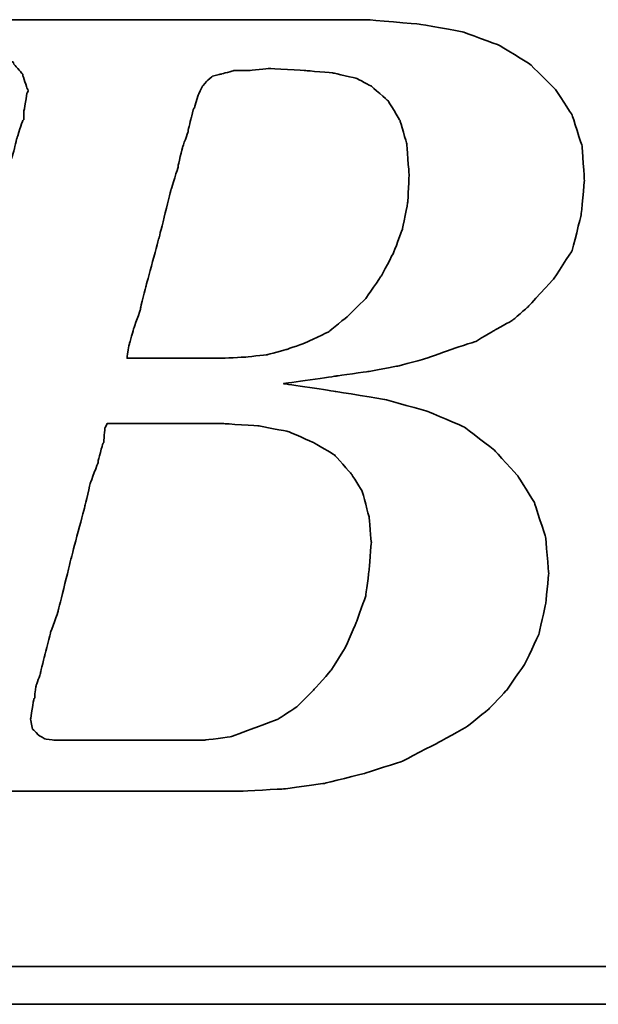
# Model space of a CAD drawing. Header units: millimetres. Extents: x 688 to 938, y 73 to 152.
# Tile 34 of 54: x 866.58 to 867.71, y 95.59 to 97.5. Entities that reach past the tile are written whole.
import ezdxf

# ---------------------------------------------------------------- set-up
doc = ezdxf.new("R2010")
doc.units = ezdxf.units.MM
doc.header["$LTSCALE"] = 0.1
doc.layers.add('DIM', color=4, linetype='CONTINUOUS')
doc.layers.add('layer 1', color=7, linetype='CONTINUOUS')

# ---------------------------------------------------------------- blocks, each defined once
blk = doc.blocks.new('TBI MOTION logo(完整正式版)')
at = {"layer": 'layer 1', "color": 22, "lineweight": 35}
for points, knots in [([(-64.65375, -6.86375), (-64.65375, -6.86375), (-64.84375, -7.29625), (-64.84375, -7.29625), (-64.84375, -7.29625), (-64.84375, -7.29625), (-64.86875, -7.34375), (-64.86875, -7.34375), (-64.86875, -7.34375), (-64.86875, -7.34375), (-64.86875, -7.36875), (-64.86875, -7.36875), (-64.86875, -7.36875), (-64.86875, -7.36875), (-65.15375, -7.65375), (-65.15375, -7.65375), (-65.15375, -7.65375), (-65.15375, -7.65375), (-65.17875, -7.65375), (-65.17875, -7.65375), (-65.17875, -7.65375), (-65.17875, -7.65375), (-65.20375, -7.67875), (-65.20375, -7.67875), (-65.20375, -7.67875), (-65.20375, -7.67875), (-65.58875, -7.87125), (-65.58875, -7.87125), (-65.58875, -7.87125), (-65.58875, -7.87125), (-65.63375, -7.87125), (-65.63375, -7.87125), (-65.63375, -7.87125), (-65.63375, -7.87125), (-65.65875, -7.89375), (-65.65875, -7.89375), (-65.65875, -7.89375), (-65.65875, -7.89375), (-66.09375, -7.94375), (-66.09375, -7.94375), (-66.09375, -7.94375), (-66.09375, -7.94375), (-66.11375, -7.94375), (-66.11375, -7.94375), (-66.11375, -7.94375), (-66.11375, -7.94375), (-66.16375, -7.94375), (-66.16375, -7.94375), (-66.16375, -7.94375), (-66.16375, -7.94375), (-66.30875, -7.94375), (-66.30875, -7.94375), (-66.30875, -7.94375), (-66.30875, -7.94375), (-66.69375, -7.94375), (-66.69375, -7.94375), (-66.69375, -7.94375), (-66.69375, -7.94375), (-67.07375, -7.94375), (-67.07375, -7.94375), (-67.07375, -7.94375), (-67.07375, -7.94375), (-67.12375, -7.94375), (-67.12375, -7.94375), (-67.12375, -7.94375), (-67.12375, -7.94375), (-67.12375, -7.96625), (-67.12375, -7.96625), (-67.12375, -7.96625), (-67.12375, -7.96625), (-67.14875, -7.99125), (-67.14875, -7.99125), (-67.14875, -7.99125), (-67.14875, -7.99125), (-67.24375, -8.34875), (-67.24375, -8.34875), (-67.24375, -8.34875), (-67.24375, -8.34875), (-67.31375, -8.68625), (-67.31375, -8.68625), (-67.31375, -8.68625), (-67.31375, -8.68625), (-67.26875, -8.68625), (-67.26875, -8.68625), (-67.26875, -8.68625), (-67.26875, -8.68625), (-67.07375, -8.68625), (-67.07375, -8.68625), (-67.07375, -8.68625), (-67.07375, -8.68625), (-66.54875, -8.68625), (-66.54875, -8.68625), (-66.54875, -8.68625), (-66.54875, -8.68625), (-65.82625, -8.68625), (-65.82625, -8.68625), (-65.82625, -8.68625), (-65.82625, -8.68625), (-65.01375, -8.68625), (-65.01375, -8.68625), (-65.01375, -8.68625), (-65.01375, -8.68625), (-64.05375, -8.68625), (-64.05375, -8.68625), (-64.05375, -8.68625), (-64.05375, -8.68625), (-62.08375, -8.68625), (-62.08375, -8.68625), (-62.08375, -8.68625), (-62.08375, -8.68625), (-60.06875, -8.68625), (-60.06875, -8.68625), (-60.06875, -8.68625), (-60.06875, -8.68625), (-59.10875, -8.68625), (-59.10875, -8.68625), (-59.10875, -8.68625), (-59.10875, -8.68625), (-58.29375, -8.68625), (-58.29375, -8.68625), (-58.29375, -8.68625), (-58.29375, -8.68625), (-57.57375, -8.68625), (-57.57375, -8.68625), (-57.57375, -8.68625), (-57.57375, -8.68625), (-57.04875, -8.68625), (-57.04875, -8.68625), (-57.04875, -8.68625), (-57.04875, -8.68625), (-56.85375, -8.68625), (-56.85375, -8.68625), (-56.85375, -8.68625), (-56.85375, -8.68625), (-56.70875, -8.68625), (-56.70875, -8.68625), (-56.70875, -8.68625), (-56.70875, -8.68625), (-56.61375, -8.68625), (-56.61375, -8.68625), (-56.61375, -8.68625), (-56.61375, -8.68625), (-56.56875, -8.68625), (-56.56875, -8.68625), (-56.56875, -8.68625), (-56.56875, -8.68625), (-55.65375, -8.63875), (-55.65375, -8.63875), (-55.65375, -8.63875), (-55.65375, -8.63875), (-54.76875, -8.51875), (-54.76875, -8.51875), (-54.76875, -8.51875), (-54.76875, -8.51875), (-53.90375, -8.30375), (-53.90375, -8.30375), (-53.90375, -8.30375), (-53.90375, -8.30375), (-53.08875, -8.03875), (-53.08875, -8.03875), (-53.08875, -8.03875), (-53.08875, -8.03875), (-52.34375, -7.65375), (-52.34375, -7.65375), (-52.34375, -7.65375), (-52.34375, -7.65375), (-51.69875, -7.29625), (-51.69875, -7.29625), (-51.69875, -7.29625), (-51.69875, -7.29625), (-51.21875, -6.91125), (-51.21875, -6.91125), (-51.21875, -6.91125), (-51.21875, -6.91125), (-50.83375, -6.50375), (-50.83375, -6.50375), (-50.83375, -6.50375), (-50.83375, -6.50375), (-50.44875, -5.94875), (-50.44875, -5.94875), (-50.44875, -5.94875), (-50.44875, -5.94875), (-50.13875, -5.30375), (-50.13875, -5.30375), (-50.13875, -5.30375), (-50.13875, -5.30375), (-49.99375, -4.65375), (-49.99375, -4.65375), (-49.99375, -4.65375), (-49.99375, -4.65375), (-49.92375, -3.98375), (-49.92375, -3.98375), (-49.92375, -3.98375), (-49.92375, -3.98375), (-49.99375, -3.19374), (-49.99375, -3.19374), (-49.99375, -3.19374), (-49.99375, -3.19374), (-50.23374, -2.44874), (-50.23374, -2.44874), (-50.23374, -2.44874), (-50.23374, -2.44874), (-50.59375, -1.87374), (-50.59375, -1.87374), (-50.59375, -1.87374), (-50.59375, -1.87374), (-51.09875, -1.31874), (-51.09875, -1.31874), (-51.09875, -1.31874), (-51.09875, -1.31874), (-51.74375, -0.81875), (-51.74375, -0.81875), (-51.74375, -0.81875), (-51.74375, -0.81875), (-52.53875, -0.48125), (-52.53875, -0.48125), (-52.53875, -0.48125), (-52.53875, -0.48125), (-53.47375, -0.21875), (-53.47375, -0.21875), (-53.47375, -0.21875), (-53.47375, -0.21875), (-54.52875, -0.04874), (-54.52875, -0.04874), (-54.52875, -0.04874), (-54.52875, -0.04874), (-55.65375, 0.12125), (-55.65375, 0.12125), (-55.65375, 0.12125), (-55.65375, 0.12125), (-54.50375, 0.28624), (-54.50375, 0.28624), (-54.50375, 0.28624), (-54.50375, 0.28624), (-53.83375, 0.38124), (-53.83375, 0.38124), (-53.83375, 0.38124), (-53.83375, 0.38124), (-53.18375, 0.50125), (-53.18375, 0.50125), (-53.18375, 0.50125), (-53.18375, 0.50125), (-52.55875, 0.66874), (-52.55875, 0.66874), (-52.55875, 0.66874), (-52.55875, 0.66874), (-52.03375, 0.86124), (-52.03375, 0.86124), (-52.03375, 0.86124), (-52.03375, 0.86124), (-51.50374, 1.03124), (-51.50374, 1.03124), (-51.50374, 1.03124), (-51.50374, 1.03124), (-51.09875, 1.27125), (-51.09875, 1.27125), (-51.09875, 1.27125), (-51.09875, 1.27125), (-50.71375, 1.48624), (-50.71375, 1.48624), (-50.71375, 1.48624), (-50.71375, 1.48624), (-50.37625, 1.77625), (-50.37625, 1.77625), (-50.37625, 1.77625), (-50.37625, 1.77625), (-49.82375, 2.37625), (-49.82375, 2.37625), (-49.82375, 2.37625), (-49.82375, 2.37625), (-49.41875, 2.99625), (-49.41875, 2.99625), (-49.41875, 2.99625), (-49.41875, 2.99625), (-49.22375, 3.76625), (-49.22375, 3.76625), (-49.22375, 3.76625), (-49.22375, 3.76625), (-49.15375, 4.50874), (-49.15375, 4.50874), (-49.15375, 4.50874), (-49.15375, 4.50874), (-49.20375, 5.25125), (-49.20375, 5.25125), (-49.20375, 5.25125), (-49.20375, 5.25125), (-49.41875, 5.92625), (-49.41875, 5.92625), (-49.41875, 5.92625), (-49.41875, 5.92625), (-49.77875, 6.47625), (-49.77875, 6.47625), (-49.77875, 6.47625), (-49.77875, 6.47625), (-50.33125, 7.02624), (-50.33125, 7.02624), (-50.33125, 7.02624), (-50.33125, 7.02624), (-51.00125, 7.43625), (-51.00125, 7.43625), (-51.00125, 7.43625), (-51.00125, 7.43625), (-51.79375, 7.72625), (-51.79375, 7.72625), (-51.79375, 7.72625), (-51.79375, 7.72625), (-52.72875, 7.89124), (-52.72875, 7.89124), (-52.72875, 7.89124), (-52.72875, 7.89124), (-53.83375, 7.98625), (-53.83375, 7.98625), (-53.83375, 7.98625), (-53.83375, 7.98625), (-53.92875, 7.98625), (-53.92875, 7.98625), (-53.92875, 7.98625), (-53.92875, 7.98625), (-54.26375, 7.98625), (-54.26375, 7.98625), (-54.26375, 7.98625), (-54.26375, 7.98625), (-54.74375, 7.98625), (-54.74375, 7.98625), (-54.74375, 7.98625), (-54.74375, 7.98625), (-55.36875, 7.98625), (-55.36875, 7.98625), (-55.36875, 7.98625), (-55.36875, 7.98625), (-56.13375, 7.98625), (-56.13375, 7.98625), (-56.13375, 7.98625), (-56.13375, 7.98625), (-56.94875, 7.98625), (-56.94875, 7.98625), (-56.94875, 7.98625), (-56.94875, 7.98625), (-58.77625, 7.98625), (-58.77625, 7.98625), (-58.77625, 7.98625), (-58.77625, 7.98625), (-60.59875, 7.98625), (-60.59875, 7.98625), (-60.59875, 7.98625), (-60.59875, 7.98625), (-61.41375, 7.98625), (-61.41375, 7.98625), (-61.41375, 7.98625), (-61.41375, 7.98625), (-62.17875, 7.98625), (-62.17875, 7.98625), (-62.17875, 7.98625), (-62.17875, 7.98625), (-62.80375, 7.98625), (-62.80375, 7.98625), (-62.80375, 7.98625), (-62.80375, 7.98625), (-63.30625, 7.98625), (-63.30625, 7.98625), (-63.30625, 7.98625), (-63.30625, 7.98625), (-63.57375, 7.98625), (-63.57375, 7.98625), (-63.57375, 7.98625), (-63.57375, 7.98625), (-63.57375, 7.96375), (-63.57375, 7.96375), (-63.57375, 7.96375), (-63.57375, 7.96375), (-63.59875, 7.94125), (-63.59875, 7.94125), (-63.59875, 7.94125), (-63.59875, 7.94125), (-63.69375, 7.55625), (-63.69375, 7.55625), (-63.69375, 7.55625), (-63.69375, 7.55625), (-63.76375, 7.24624), (-63.76375, 7.24624), (-63.76375, 7.24624), (-63.76375, 7.24624), (-63.23875, 7.24624), (-63.23875, 7.24624), (-63.23875, 7.24624), (-63.23875, 7.24624), (-62.75875, 7.24624), (-62.75875, 7.24624), (-62.75875, 7.24624), (-62.75875, 7.24624), (-62.61125, 7.24624), (-62.61125, 7.24624), (-62.61125, 7.24624), (-62.61125, 7.24624), (-62.56625, 7.24624), (-62.56625, 7.24624), (-62.56625, 7.24624), (-62.56625, 7.24624), (-62.22875, 7.24624), (-62.22875, 7.24624), (-62.22875, 7.24624), (-62.22875, 7.24624), (-62.20375, 7.24624), (-62.20375, 7.24624), (-62.20375, 7.24624), (-62.20375, 7.24624), (-62.17875, 7.21875), (-62.17875, 7.21875), (-62.17875, 7.21875), (-62.17875, 7.21875), (-61.96375, 7.17125), (-61.96375, 7.17125), (-61.96375, 7.17125), (-61.96375, 7.17125), (-61.72375, 7.12624), (-61.72375, 7.12624), (-61.72375, 7.12624), (-61.72375, 7.12624), (-61.70375, 7.12624), (-61.70375, 7.12624), (-61.70375, 7.12624), (-61.70375, 7.12624), (-61.55875, 7.07624), (-61.55875, 7.07624), (-61.55875, 7.07624), (-61.55875, 7.07624), (-61.50875, 7.07624), (-61.50875, 7.07624), (-61.50875, 7.07624), (-61.50875, 7.07624), (-61.48375, 7.02624), (-61.48375, 7.02624), (-61.48375, 7.02624), (-61.48375, 7.02624), (-61.31875, 6.83375), (-61.31875, 6.83375), (-61.31875, 6.83375), (-61.31875, 6.83375), (-61.29375, 6.81125), (-61.29375, 6.81125), (-61.29375, 6.81125), (-61.29375, 6.81125), (-61.29375, 6.78625), (-61.29375, 6.78625), (-61.29375, 6.78625), (-61.29375, 6.78625), (-61.19875, 6.50124), (-61.19875, 6.50124), (-61.19875, 6.50124), (-61.19875, 6.50124), (-61.17375, 6.45124), (-61.17375, 6.45124), (-61.17375, 6.45124), (-61.17375, 6.45124), (-61.19875, 6.40625), (-61.19875, 6.40625), (-61.19875, 6.40625), (-61.19875, 6.40625), (-61.26875, 5.99624), (-61.26875, 5.99624), (-61.26875, 5.99624), (-61.26875, 5.99624), (-61.26875, 5.85125), (-61.26875, 5.85125), (-61.26875, 5.85125), (-61.26875, 5.85125), (-61.26875, 5.82625), (-61.26875, 5.82625), (-61.26875, 5.82625), (-61.26875, 5.82625), (-61.29375, 5.80625), (-61.29375, 5.80625), (-61.29375, 5.80625), (-61.29375, 5.80625), (-61.34125, 5.66125), (-61.34125, 5.66125), (-61.34125, 5.66125), (-61.34125, 5.66125), (-61.41375, 5.44625), (-61.41375, 5.44625), (-61.41375, 5.44625), (-61.41375, 5.44625), (-61.48375, 5.15625), (-61.48375, 5.15625), (-61.48375, 5.15625), (-61.48375, 5.15625), (-61.58375, 4.82124), (-61.58375, 4.82124), (-61.58375, 4.82124), (-61.58375, 4.82124), (-61.79875, 4.00375), (-61.79875, 4.00375), (-61.79875, 4.00375), (-61.79875, 4.00375), (-62.05875, 2.99625), (-62.05875, 2.99625), (-62.05875, 2.99625), (-62.05875, 2.99625), (-62.34875, 1.91625), (-62.34875, 1.91625), (-62.34875, 1.91625), (-62.34875, 1.91625), (-62.97375, -0.41124), (-62.97375, -0.41124), (-62.97375, -0.41124), (-62.97375, -0.41124), (-63.59875, -2.75875), (-63.59875, -2.75875), (-63.59875, -2.75875), (-63.59875, -2.75875), (-63.88375, -3.86374), (-63.88375, -3.86374), (-63.88375, -3.86374), (-63.88375, -3.86374), (-64.14875, -4.82374), (-64.14875, -4.82374), (-64.14875, -4.82374), (-64.14875, -4.82374), (-64.36375, -5.64125), (-64.36375, -5.64125), (-64.36375, -5.64125), (-64.36375, -5.64125), (-64.43625, -5.97625), (-64.43625, -5.97625), (-64.43625, -5.97625), (-64.43625, -5.97625), (-64.50875, -6.28625), (-64.50875, -6.28625), (-64.50875, -6.28625), (-64.50875, -6.28625), (-64.50875, -6.30875), (-64.50875, -6.30875), (-64.50875, -6.30875), (-64.50875, -6.30875), (-64.57875, -6.50375), (-64.57875, -6.50375), (-64.57875, -6.50375), (-64.57875, -6.50375), (-64.62875, -6.69625), (-64.62875, -6.69625), (-64.62875, -6.69625), (-64.62875, -6.69625), (-64.62875, -6.76875), (-64.62875, -6.76875), (-64.62875, -6.76875), (-64.62875, -6.76875), (-64.62875, -6.81375), (-64.62875, -6.81375), (-64.62875, -6.81375), (-64.62875, -6.81375), (-64.62875, -6.83875), (-64.62875, -6.83875), (-64.62875, -6.83875), (-64.62875, -6.83875), (-64.65375, -6.86375), (-64.65375, -6.86375)], [0, 0, 0, 0, 0.00719424, 0.00719424, 0.00719424, 0.00719425, 0.01438849, 0.01438849, 0.01438849, 0.0143885, 0.02158273, 0.02158273, 0.02158273, 0.02158274, 0.02877698, 0.02877698, 0.02877698, 0.02877699, 0.03597122, 0.03597122, 0.03597122, 0.03597123, 0.04316547, 0.04316547, 0.04316547, 0.04316548, 0.05035971, 0.05035971, 0.05035971, 0.05035972, 0.05755396, 0.05755396, 0.05755396, 0.05755397, 0.0647482, 0.0647482, 0.0647482, 0.06474821, 0.07194245, 0.07194245, 0.07194245, 0.07194246, 0.07913669, 0.07913669, 0.07913669, 0.0791367, 0.08633094, 0.08633094, 0.08633094, 0.08633095, 0.09352518, 0.09352518, 0.09352518, 0.09352519, 0.10071942, 0.10071942, 0.10071942, 0.10071943, 0.10791367, 0.10791367, 0.10791367, 0.10791368, 0.11510791, 0.11510791, 0.11510791, 0.11510792, 0.12230216, 0.12230216, 0.12230216, 0.12230217, 0.1294964, 0.1294964, 0.1294964, 0.12949641, 0.13669065, 0.13669065, 0.13669065, 0.13669066, 0.14388489, 0.14388489, 0.14388489, 0.1438849, 0.15107914, 0.15107914, 0.15107914, 0.15107915, 0.15827338, 0.15827338, 0.15827338, 0.15827339, 0.16546763, 0.16546763, 0.16546763, 0.16546764, 0.17266187, 0.17266187, 0.17266187, 0.17266188, 0.17985612, 0.17985612, 0.17985612, 0.17985613, 0.18705036, 0.18705036, 0.18705036, 0.18705037, 0.1942446, 0.1942446, 0.1942446, 0.19424461, 0.20143885, 0.20143885, 0.20143885, 0.20143886, 0.20863309, 0.20863309, 0.20863309, 0.2086331, 0.21582734, 0.21582734, 0.21582734, 0.21582735, 0.22302158, 0.22302158, 0.22302158, 0.22302159, 0.23021583, 0.23021583, 0.23021583, 0.23021584, 0.23741007, 0.23741007, 0.23741007, 0.23741008, 0.24460432, 0.24460432, 0.24460432, 0.24460433, 0.25179856, 0.25179856, 0.25179856, 0.25179857, 0.25899281, 0.25899281, 0.25899281, 0.25899282, 0.26618705, 0.26618705, 0.26618705, 0.26618706, 0.27338129, 0.27338129, 0.27338129, 0.2733813, 0.28057554, 0.28057554, 0.28057554, 0.28057555, 0.28776978, 0.28776978, 0.28776978, 0.28776979, 0.29496403, 0.29496403, 0.29496403, 0.29496404, 0.30215827, 0.30215827, 0.30215827, 0.30215828, 0.30935252, 0.30935252, 0.30935252, 0.30935253, 0.31654676, 0.31654676, 0.31654676, 0.31654677, 0.32374101, 0.32374101, 0.32374101, 0.32374102, 0.33093525, 0.33093525, 0.33093525, 0.33093526, 0.3381295, 0.3381295, 0.3381295, 0.33812951, 0.34532374, 0.34532374, 0.34532374, 0.34532375, 0.35251799, 0.35251799, 0.35251799, 0.352518, 0.35971223, 0.35971223, 0.35971223, 0.35971224, 0.36690647, 0.36690647, 0.36690647, 0.36690648, 0.37410072, 0.37410072, 0.37410072, 0.37410073, 0.38129496, 0.38129496, 0.38129496, 0.38129497, 0.38848921, 0.38848921, 0.38848921, 0.38848922, 0.39568345, 0.39568345, 0.39568345, 0.39568346, 0.4028777, 0.4028777, 0.4028777, 0.40287771, 0.41007194, 0.41007194, 0.41007194, 0.41007195, 0.41726619, 0.41726619, 0.41726619, 0.4172662, 0.42446043, 0.42446043, 0.42446043, 0.42446044, 0.43165468, 0.43165468, 0.43165468, 0.43165469, 0.43884892, 0.43884892, 0.43884892, 0.43884893, 0.44604317, 0.44604317, 0.44604317, 0.44604318, 0.45323741, 0.45323741, 0.45323741, 0.45323742, 0.46043165, 0.46043165, 0.46043165, 0.46043166, 0.4676259, 0.4676259, 0.4676259, 0.46762591, 0.47482014, 0.47482014, 0.47482014, 0.47482015, 0.48201439, 0.48201439, 0.48201439, 0.4820144, 0.48920863, 0.48920863, 0.48920863, 0.48920864, 0.49640288, 0.49640288, 0.49640288, 0.49640289, 0.50359712, 0.50359712, 0.50359712, 0.50359713, 0.51079137, 0.51079137, 0.51079137, 0.51079138, 0.51798561, 0.51798561, 0.51798561, 0.51798562, 0.52517986, 0.52517986, 0.52517986, 0.52517987, 0.5323741, 0.5323741, 0.5323741, 0.53237411, 0.53956835, 0.53956835, 0.53956835, 0.53956836, 0.54676259, 0.54676259, 0.54676259, 0.5467626, 0.55395683, 0.55395683, 0.55395683, 0.55395684, 0.56115108, 0.56115108, 0.56115108, 0.56115109, 0.56834532, 0.56834532, 0.56834532, 0.56834533, 0.57553957, 0.57553957, 0.57553957, 0.57553958, 0.58273381, 0.58273381, 0.58273381, 0.58273382, 0.58992806, 0.58992806, 0.58992806, 0.58992807, 0.5971223, 0.5971223, 0.5971223, 0.59712231, 0.60431655, 0.60431655, 0.60431655, 0.60431656, 0.61151079, 0.61151079, 0.61151079, 0.6115108, 0.61870504, 0.61870504, 0.61870504, 0.61870505, 0.62589928, 0.62589928, 0.62589928, 0.62589929, 0.63309353, 0.63309353, 0.63309353, 0.63309354, 0.64028777, 0.64028777, 0.64028777, 0.64028778, 0.64748201, 0.64748201, 0.64748201, 0.64748202, 0.65467626, 0.65467626, 0.65467626, 0.65467627, 0.6618705, 0.6618705, 0.6618705, 0.66187051, 0.66906475, 0.66906475, 0.66906475, 0.66906476, 0.67625899, 0.67625899, 0.67625899, 0.676259, 0.68345324, 0.68345324, 0.68345324, 0.68345325, 0.69064748, 0.69064748, 0.69064748, 0.69064749, 0.69784173, 0.69784173, 0.69784173, 0.69784174, 0.70503597, 0.70503597, 0.70503597, 0.70503598, 0.71223022, 0.71223022, 0.71223022, 0.71223023, 0.71942446, 0.71942446, 0.71942446, 0.71942447, 0.72661871, 0.72661871, 0.72661871, 0.72661872, 0.73381295, 0.73381295, 0.73381295, 0.73381296, 0.74100719, 0.74100719, 0.74100719, 0.7410072, 0.74820144, 0.74820144, 0.74820144, 0.74820145, 0.75539568, 0.75539568, 0.75539568, 0.75539569, 0.76258993, 0.76258993, 0.76258993, 0.76258994, 0.76978417, 0.76978417, 0.76978417, 0.76978418, 0.77697842, 0.77697842, 0.77697842, 0.77697843, 0.78417266, 0.78417266, 0.78417266, 0.78417267, 0.79136691, 0.79136691, 0.79136691, 0.79136692, 0.79856115, 0.79856115, 0.79856115, 0.79856116, 0.8057554, 0.8057554, 0.8057554, 0.80575541, 0.81294964, 0.81294964, 0.81294964, 0.81294965, 0.82014388, 0.82014388, 0.82014388, 0.82014389, 0.82733813, 0.82733813, 0.82733813, 0.82733814, 0.83453237, 0.83453237, 0.83453237, 0.83453238, 0.84172662, 0.84172662, 0.84172662, 0.84172663, 0.84892086, 0.84892086, 0.84892086, 0.84892087, 0.85611511, 0.85611511, 0.85611511, 0.85611512, 0.86330935, 0.86330935, 0.86330935, 0.86330936, 0.8705036, 0.8705036, 0.8705036, 0.87050361, 0.87769784, 0.87769784, 0.87769784, 0.87769785, 0.88489209, 0.88489209, 0.88489209, 0.8848921, 0.89208633, 0.89208633, 0.89208633, 0.89208634, 0.89928058, 0.89928058, 0.89928058, 0.89928059, 0.90647482, 0.90647482, 0.90647482, 0.90647483, 0.91366906, 0.91366906, 0.91366906, 0.91366907, 0.92086331, 0.92086331, 0.92086331, 0.92086332, 0.92805755, 0.92805755, 0.92805755, 0.92805756, 0.9352518, 0.9352518, 0.9352518, 0.93525181, 0.94244604, 0.94244604, 0.94244604, 0.94244605, 0.94964029, 0.94964029, 0.94964029, 0.9496403, 0.95683453, 0.95683453, 0.95683453, 0.95683454, 0.96402878, 0.96402878, 0.96402878, 0.96402879, 0.97122302, 0.97122302, 0.97122302, 0.97122303, 0.97841727, 0.97841727, 0.97841727, 0.97841728, 0.98561151, 0.98561151, 0.98561151, 0.98561152, 0.99280576, 0.99280576, 0.99280576, 0.99280577, 1, 1, 1, 1]), ([(-57.50375, 6.35625), (-57.50375, 6.35625), (-57.57375, 6.11625), (-57.57375, 6.11625), (-57.57375, 6.11625), (-57.57375, 6.11625), (-57.57375, 6.09125), (-57.57375, 6.09125), (-57.57375, 6.09125), (-57.57375, 6.09125), (-57.59875, 6.06625), (-57.59875, 6.06625), (-57.59875, 6.06625), (-57.59875, 6.06625), (-57.64875, 5.87625), (-57.64875, 5.87625), (-57.64875, 5.87625), (-57.64875, 5.87625), (-57.71875, 5.58875), (-57.71875, 5.58875), (-57.71875, 5.58875), (-57.71875, 5.58875), (-57.71875, 5.56625), (-57.71875, 5.56625), (-57.71875, 5.56625), (-57.71875, 5.56625), (-57.83875, 5.23125), (-57.83875, 5.23125), (-57.83875, 5.23125), (-57.83875, 5.23125), (-57.93625, 4.82124), (-57.93625, 4.82124), (-57.93625, 4.82124), (-57.93625, 4.82124), (-57.93625, 4.79624), (-57.93625, 4.79624), (-57.93625, 4.79624), (-57.93625, 4.79624), (-58.07875, 4.34125), (-58.07875, 4.34125), (-58.07875, 4.34125), (-58.07875, 4.34125), (-58.34375, 3.28625), (-58.34375, 3.28625), (-58.34375, 3.28625), (-58.34375, 3.28625), (-58.62875, 2.23124), (-58.62875, 2.23124), (-58.62875, 2.23124), (-58.62875, 2.23124), (-58.74875, 1.75125), (-58.74875, 1.75125), (-58.74875, 1.75125), (-58.74875, 1.75125), (-58.74875, 1.72625), (-58.74875, 1.72625), (-58.74875, 1.72625), (-58.74875, 1.72625), (-58.89375, 1.31625), (-58.89375, 1.31625), (-58.89375, 1.31625), (-58.89375, 1.31625), (-58.98875, 0.98124), (-58.98875, 0.98124), (-58.98875, 0.98124), (-58.98875, 0.98124), (-59.03875, 0.71625), (-59.03875, 0.71625), (-59.03875, 0.71625), (-59.03875, 0.71625), (-59.03875, 0.66874), (-59.03875, 0.66874), (-59.03875, 0.66874), (-59.03875, 0.66874), (-58.91875, 0.66874), (-58.91875, 0.66874), (-58.91875, 0.66874), (-58.91875, 0.66874), (-58.53375, 0.66874), (-58.53375, 0.66874), (-58.53375, 0.66874), (-58.53375, 0.66874), (-58.10375, 0.66874), (-58.10375, 0.66874), (-58.10375, 0.66874), (-58.10375, 0.66874), (-57.66875, 0.66874), (-57.66875, 0.66874), (-57.66875, 0.66874), (-57.66875, 0.66874), (-57.33375, 0.66874), (-57.33375, 0.66874), (-57.33375, 0.66874), (-57.33375, 0.66874), (-57.09375, 0.66874), (-57.09375, 0.66874), (-57.09375, 0.66874), (-57.09375, 0.66874), (-56.99875, 0.66874), (-56.99875, 0.66874), (-56.99875, 0.66874), (-56.99875, 0.66874), (-56.49375, 0.69374), (-56.49375, 0.69374), (-56.49375, 0.69374), (-56.49375, 0.69374), (-56.01375, 0.74374), (-56.01375, 0.74374), (-56.01375, 0.74374), (-56.01375, 0.74374), (-55.58375, 0.86124), (-55.58375, 0.86124), (-55.58375, 0.86124), (-55.58375, 0.86124), (-55.17375, 1.00624), (-55.17375, 1.00624), (-55.17375, 1.00624), (-55.17375, 1.00624), (-54.67375, 1.24625), (-54.67375, 1.24625), (-54.67375, 1.24625), (-54.67375, 1.24625), (-54.26375, 1.58124), (-54.26375, 1.58124), (-54.26375, 1.58124), (-54.26375, 1.58124), (-53.87875, 1.96374), (-53.87875, 1.96374), (-53.87875, 1.96374), (-53.87875, 1.96374), (-53.54375, 2.44625), (-53.54375, 2.44625), (-53.54375, 2.44625), (-53.54375, 2.44625), (-53.27875, 2.95125), (-53.27875, 2.95125), (-53.27875, 2.95125), (-53.27875, 2.95125), (-53.08875, 3.45124), (-53.08875, 3.45124), (-53.08875, 3.45124), (-53.08875, 3.45124), (-52.96875, 4.05124), (-52.96875, 4.05124), (-52.96875, 4.05124), (-52.96875, 4.05124), (-52.94375, 4.65125), (-52.94375, 4.65125), (-52.94375, 4.65125), (-52.94375, 4.65125), (-52.99375, 5.30125), (-52.99375, 5.30125), (-52.99375, 5.30125), (-52.99375, 5.30125), (-53.13875, 5.80625), (-53.13875, 5.80625), (-53.13875, 5.80625), (-53.13875, 5.80625), (-53.39875, 6.23625), (-53.39875, 6.23625), (-53.39875, 6.23625), (-53.39875, 6.23625), (-53.75875, 6.54875), (-53.75875, 6.54875), (-53.75875, 6.54875), (-53.75875, 6.54875), (-54.07375, 6.71625), (-54.07375, 6.71625), (-54.07375, 6.71625), (-54.07375, 6.71625), (-54.57375, 6.83375), (-54.57375, 6.83375), (-54.57375, 6.83375), (-54.57375, 6.83375), (-55.17375, 6.88625), (-55.17375, 6.88625), (-55.17375, 6.88625), (-55.17375, 6.88625), (-55.96875, 6.93125), (-55.96875, 6.93125), (-55.96875, 6.93125), (-55.96875, 6.93125), (-56.39875, 6.88625), (-56.39875, 6.88625), (-56.39875, 6.88625), (-56.39875, 6.88625), (-56.42125, 6.88625), (-56.42125, 6.88625), (-56.42125, 6.88625), (-56.42125, 6.88625), (-56.73375, 6.88625), (-56.73375, 6.88625), (-56.73375, 6.88625), (-56.73375, 6.88625), (-56.99875, 6.81125), (-56.99875, 6.81125), (-56.99875, 6.81125), (-56.99875, 6.81125), (-57.02375, 6.81125), (-57.02375, 6.81125), (-57.02375, 6.81125), (-57.02375, 6.81125), (-57.18875, 6.76625), (-57.18875, 6.76625), (-57.18875, 6.76625), (-57.18875, 6.76625), (-57.30875, 6.66625), (-57.30875, 6.66625), (-57.30875, 6.66625), (-57.30875, 6.66625), (-57.40875, 6.54875), (-57.40875, 6.54875), (-57.40875, 6.54875), (-57.40875, 6.54875), (-57.50375, 6.35625), (-57.50375, 6.35625)], [0, 0, 0, 0, 0.01851852, 0.01851852, 0.01851852, 0.01851853, 0.03703704, 0.03703704, 0.03703704, 0.03703705, 0.05555556, 0.05555556, 0.05555556, 0.05555557, 0.07407407, 0.07407407, 0.07407407, 0.07407408, 0.09259259, 0.09259259, 0.09259259, 0.0925926, 0.11111111, 0.11111111, 0.11111111, 0.11111112, 0.12962963, 0.12962963, 0.12962963, 0.12962964, 0.14814815, 0.14814815, 0.14814815, 0.14814816, 0.16666667, 0.16666667, 0.16666667, 0.16666668, 0.18518519, 0.18518519, 0.18518519, 0.1851852, 0.2037037, 0.2037037, 0.2037037, 0.20370371, 0.22222222, 0.22222222, 0.22222222, 0.22222223, 0.24074074, 0.24074074, 0.24074074, 0.24074075, 0.25925926, 0.25925926, 0.25925926, 0.25925927, 0.27777778, 0.27777778, 0.27777778, 0.27777779, 0.2962963, 0.2962963, 0.2962963, 0.29629631, 0.31481481, 0.31481481, 0.31481481, 0.31481482, 0.33333333, 0.33333333, 0.33333333, 0.33333334, 0.35185185, 0.35185185, 0.35185185, 0.35185186, 0.37037037, 0.37037037, 0.37037037, 0.37037038, 0.38888889, 0.38888889, 0.38888889, 0.3888889, 0.40740741, 0.40740741, 0.40740741, 0.40740742, 0.42592593, 0.42592593, 0.42592593, 0.42592594, 0.44444444, 0.44444444, 0.44444444, 0.44444445, 0.46296296, 0.46296296, 0.46296296, 0.46296297, 0.48148148, 0.48148148, 0.48148148, 0.48148149, 0.5, 0.5, 0.5, 0.50000001, 0.51851852, 0.51851852, 0.51851852, 0.51851853, 0.53703704, 0.53703704, 0.53703704, 0.53703705, 0.55555556, 0.55555556, 0.55555556, 0.55555557, 0.57407407, 0.57407407, 0.57407407, 0.57407408, 0.59259259, 0.59259259, 0.59259259, 0.5925926, 0.61111111, 0.61111111, 0.61111111, 0.61111112, 0.62962963, 0.62962963, 0.62962963, 0.62962964, 0.64814815, 0.64814815, 0.64814815, 0.64814816, 0.66666667, 0.66666667, 0.66666667, 0.66666668, 0.68518519, 0.68518519, 0.68518519, 0.6851852, 0.7037037, 0.7037037, 0.7037037, 0.70370371, 0.72222222, 0.72222222, 0.72222222, 0.72222223, 0.74074074, 0.74074074, 0.74074074, 0.74074075, 0.75925926, 0.75925926, 0.75925926, 0.75925927, 0.77777778, 0.77777778, 0.77777778, 0.77777779, 0.7962963, 0.7962963, 0.7962963, 0.79629631, 0.81481481, 0.81481481, 0.81481481, 0.81481482, 0.83333333, 0.83333333, 0.83333333, 0.83333334, 0.85185185, 0.85185185, 0.85185185, 0.85185186, 0.87037037, 0.87037037, 0.87037037, 0.87037038, 0.88888889, 0.88888889, 0.88888889, 0.8888889, 0.90740741, 0.90740741, 0.90740741, 0.90740742, 0.92592593, 0.92592593, 0.92592593, 0.92592594, 0.94444444, 0.94444444, 0.94444444, 0.94444445, 0.96296296, 0.96296296, 0.96296296, 0.96296297, 0.98148148, 0.98148148, 0.98148148, 0.98148149, 1, 1, 1, 1]), ([(-61.03125, -6.57375), (-61.03125, -6.57375), (-61.03125, -6.67125), (-61.03125, -6.67125), (-61.03125, -6.67125), (-61.03125, -6.67125), (-61.05375, -6.69625), (-61.05375, -6.69625), (-61.05375, -6.69625), (-61.05375, -6.69625), (-61.12375, -7.12875), (-61.12375, -7.12875), (-61.12375, -7.12875), (-61.12375, -7.12875), (-61.07875, -7.34375), (-61.07875, -7.34375), (-61.07875, -7.34375), (-61.07875, -7.34375), (-60.93375, -7.48875), (-60.93375, -7.48875), (-60.93375, -7.48875), (-60.93375, -7.48875), (-60.81375, -7.55625), (-60.81375, -7.55625), (-60.81375, -7.55625), (-60.81375, -7.55625), (-60.62375, -7.58375), (-60.62375, -7.58375), (-60.62375, -7.58375), (-60.62375, -7.58375), (-60.30875, -7.58375), (-60.30875, -7.58375), (-60.30875, -7.58375), (-60.30875, -7.58375), (-59.97375, -7.58375), (-59.97375, -7.58375), (-59.97375, -7.58375), (-59.97375, -7.58375), (-59.87875, -7.58375), (-59.87875, -7.58375), (-59.87875, -7.58375), (-59.87875, -7.58375), (-59.63625, -7.58375), (-59.63625, -7.58375), (-59.63625, -7.58375), (-59.63625, -7.58375), (-58.96875, -7.58375), (-58.96875, -7.58375), (-58.96875, -7.58375), (-58.96875, -7.58375), (-58.29375, -7.58375), (-58.29375, -7.58375), (-58.29375, -7.58375), (-58.29375, -7.58375), (-58.05375, -7.58375), (-58.05375, -7.58375), (-58.05375, -7.58375), (-58.05375, -7.58375), (-57.98375, -7.58375), (-57.98375, -7.58375), (-57.98375, -7.58375), (-57.98375, -7.58375), (-57.35875, -7.58375), (-57.35875, -7.58375), (-57.35875, -7.58375), (-57.35875, -7.58375), (-56.78375, -7.50875), (-56.78375, -7.50875), (-56.78375, -7.50875), (-56.78375, -7.50875), (-56.27875, -7.31875), (-56.27875, -7.31875), (-56.27875, -7.31875), (-56.27875, -7.31875), (-55.77375, -7.12875), (-55.77375, -7.12875), (-55.77375, -7.12875), (-55.77375, -7.12875), (-55.36875, -6.86375), (-55.36875, -6.86375), (-55.36875, -6.86375), (-55.36875, -6.86375), (-55.00875, -6.50375), (-55.00875, -6.50375), (-55.00875, -6.50375), (-55.00875, -6.50375), (-54.62375, -6.06875), (-54.62375, -6.06875), (-54.62375, -6.06875), (-54.62375, -6.06875), (-54.31375, -5.56875), (-54.31375, -5.56875), (-54.31375, -5.56875), (-54.31375, -5.56875), (-54.07375, -5.01625), (-54.07375, -5.01625), (-54.07375, -5.01625), (-54.07375, -5.01625), (-53.87875, -4.46374), (-53.87875, -4.46374), (-53.87875, -4.46374), (-53.87875, -4.46374), (-53.80875, -3.91375), (-53.80875, -3.91375), (-53.80875, -3.91375), (-53.80875, -3.91375), (-53.75875, -3.31375), (-53.75875, -3.31375), (-53.75875, -3.31375), (-53.75875, -3.31375), (-53.80875, -2.75875), (-53.80875, -2.75875), (-53.80875, -2.75875), (-53.80875, -2.75875), (-53.95375, -2.20875), (-53.95375, -2.20875), (-53.95375, -2.20875), (-53.95375, -2.20875), (-54.19375, -1.82625), (-54.19375, -1.82625), (-54.19375, -1.82625), (-54.19375, -1.82625), (-54.55375, -1.41875), (-54.55375, -1.41875), (-54.55375, -1.41875), (-54.55375, -1.41875), (-55.00875, -1.15125), (-55.00875, -1.15125), (-55.00875, -1.15125), (-55.00875, -1.15125), (-55.56125, -0.91375), (-55.56125, -0.91375), (-55.56125, -0.91375), (-55.56125, -0.91375), (-56.18125, -0.79375), (-56.18125, -0.79375), (-56.18125, -0.79375), (-56.18125, -0.79375), (-56.94875, -0.74374), (-56.94875, -0.74374), (-56.94875, -0.74374), (-56.94875, -0.74374), (-56.99875, -0.74374), (-56.99875, -0.74374), (-56.99875, -0.74374), (-56.99875, -0.74374), (-57.09375, -0.74374), (-57.09375, -0.74374), (-57.09375, -0.74374), (-57.09375, -0.74374), (-57.38375, -0.74374), (-57.38375, -0.74374), (-57.38375, -0.74374), (-57.38375, -0.74374), (-57.76875, -0.74374), (-57.76875, -0.74374), (-57.76875, -0.74374), (-57.76875, -0.74374), (-58.24625, -0.74374), (-58.24625, -0.74374), (-58.24625, -0.74374), (-58.24625, -0.74374), (-58.72875, -0.74374), (-58.72875, -0.74374), (-58.72875, -0.74374), (-58.72875, -0.74374), (-59.20875, -0.74374), (-59.20875, -0.74374), (-59.20875, -0.74374), (-59.20875, -0.74374), (-59.46875, -0.74374), (-59.46875, -0.74374), (-59.46875, -0.74374), (-59.46875, -0.74374), (-59.51625, -0.83875), (-59.51625, -0.83875), (-59.51625, -0.83875), (-59.51625, -0.83875), (-59.54375, -1.15125), (-59.54375, -1.15125), (-59.54375, -1.15125), (-59.54375, -1.15125), (-59.56375, -1.17874), (-59.56375, -1.17874), (-59.56375, -1.17874), (-59.56375, -1.17874), (-59.66375, -1.55875), (-59.66375, -1.55875), (-59.66375, -1.55875), (-59.66375, -1.55875), (-59.66375, -1.58375), (-59.66375, -1.58375), (-59.66375, -1.58375), (-59.66375, -1.58375), (-59.82875, -2.01874), (-59.82875, -2.01874), (-59.82875, -2.01874), (-59.82875, -2.01874), (-59.94875, -2.52125), (-59.94875, -2.52125), (-59.94875, -2.52125), (-59.94875, -2.52125), (-60.23875, -3.62375), (-60.23875, -3.62375), (-60.23875, -3.62375), (-60.23875, -3.62375), (-60.52375, -4.77624), (-60.52375, -4.77624), (-60.52375, -4.77624), (-60.52375, -4.77624), (-60.52375, -4.79874), (-60.52375, -4.79874), (-60.52375, -4.79874), (-60.52375, -4.79874), (-60.69125, -5.25375), (-60.69125, -5.25375), (-60.69125, -5.25375), (-60.69125, -5.25375), (-60.81375, -5.73625), (-60.81375, -5.73625), (-60.81375, -5.73625), (-60.81375, -5.73625), (-60.90875, -6.11875), (-60.90875, -6.11875), (-60.90875, -6.11875), (-60.90875, -6.11875), (-60.90875, -6.14375), (-60.90875, -6.14375), (-60.90875, -6.14375), (-60.90875, -6.14375), (-61.00375, -6.40875), (-61.00375, -6.40875), (-61.00375, -6.40875), (-61.00375, -6.40875), (-61.03125, -6.57375), (-61.03125, -6.57375)], [0, 0, 0, 0, 0.01694915, 0.01694915, 0.01694915, 0.01694916, 0.03389831, 0.03389831, 0.03389831, 0.03389832, 0.05084746, 0.05084746, 0.05084746, 0.05084747, 0.06779661, 0.06779661, 0.06779661, 0.06779662, 0.08474576, 0.08474576, 0.08474576, 0.08474577, 0.10169492, 0.10169492, 0.10169492, 0.10169493, 0.11864407, 0.11864407, 0.11864407, 0.11864408, 0.13559322, 0.13559322, 0.13559322, 0.13559323, 0.15254237, 0.15254237, 0.15254237, 0.15254238, 0.16949153, 0.16949153, 0.16949153, 0.16949154, 0.18644068, 0.18644068, 0.18644068, 0.18644069, 0.20338983, 0.20338983, 0.20338983, 0.20338984, 0.22033898, 0.22033898, 0.22033898, 0.22033899, 0.23728814, 0.23728814, 0.23728814, 0.23728815, 0.25423729, 0.25423729, 0.25423729, 0.2542373, 0.27118644, 0.27118644, 0.27118644, 0.27118645, 0.28813559, 0.28813559, 0.28813559, 0.2881356, 0.30508475, 0.30508475, 0.30508475, 0.30508476, 0.3220339, 0.3220339, 0.3220339, 0.32203391, 0.33898305, 0.33898305, 0.33898305, 0.33898306, 0.3559322, 0.3559322, 0.3559322, 0.35593221, 0.37288136, 0.37288136, 0.37288136, 0.37288137, 0.38983051, 0.38983051, 0.38983051, 0.38983052, 0.40677966, 0.40677966, 0.40677966, 0.40677967, 0.42372881, 0.42372881, 0.42372881, 0.42372882, 0.44067797, 0.44067797, 0.44067797, 0.44067798, 0.45762712, 0.45762712, 0.45762712, 0.45762713, 0.47457627, 0.47457627, 0.47457627, 0.47457628, 0.49152542, 0.49152542, 0.49152542, 0.49152543, 0.50847458, 0.50847458, 0.50847458, 0.50847459, 0.52542373, 0.52542373, 0.52542373, 0.52542374, 0.54237288, 0.54237288, 0.54237288, 0.54237289, 0.55932203, 0.55932203, 0.55932203, 0.55932204, 0.57627119, 0.57627119, 0.57627119, 0.5762712, 0.59322034, 0.59322034, 0.59322034, 0.59322035, 0.61016949, 0.61016949, 0.61016949, 0.6101695, 0.62711864, 0.62711864, 0.62711864, 0.62711865, 0.6440678, 0.6440678, 0.6440678, 0.64406781, 0.66101695, 0.66101695, 0.66101695, 0.66101696, 0.6779661, 0.6779661, 0.6779661, 0.67796611, 0.69491525, 0.69491525, 0.69491525, 0.69491526, 0.71186441, 0.71186441, 0.71186441, 0.71186442, 0.72881356, 0.72881356, 0.72881356, 0.72881357, 0.74576271, 0.74576271, 0.74576271, 0.74576272, 0.76271186, 0.76271186, 0.76271186, 0.76271187, 0.77966102, 0.77966102, 0.77966102, 0.77966103, 0.79661017, 0.79661017, 0.79661017, 0.79661018, 0.81355932, 0.81355932, 0.81355932, 0.81355933, 0.83050847, 0.83050847, 0.83050847, 0.83050848, 0.84745763, 0.84745763, 0.84745763, 0.84745764, 0.86440678, 0.86440678, 0.86440678, 0.86440679, 0.88135593, 0.88135593, 0.88135593, 0.88135594, 0.89830508, 0.89830508, 0.89830508, 0.89830509, 0.91525424, 0.91525424, 0.91525424, 0.91525425, 0.93220339, 0.93220339, 0.93220339, 0.9322034, 0.94915254, 0.94915254, 0.94915254, 0.94915255, 0.96610169, 0.96610169, 0.96610169, 0.9661017, 0.98305085, 0.98305085, 0.98305085, 0.98305086, 1, 1, 1, 1]), ([(75.90875, -9.47875), (75.90875, -9.47875), (75.90875, -12.28625), (75.90875, -12.28625), (75.90875, -12.28625), (75.90875, -12.28625), (75.90875, -12.47875), (75.90875, -12.47875), (75.90875, -12.47875), (75.90875, -12.47875), (75.71625, -12.47875), (75.71625, -12.47875), (75.71625, -12.47875), (75.71625, -12.47875), (-88.32875, -12.47875), (-88.32875, -12.47875), (-88.32875, -12.47875), (-88.32875, -12.47875), (-88.32875, -13.29375), (-88.32875, -13.29375), (-88.32875, -13.29375), (-88.32875, -13.29375), (82.89125, -13.29375), (82.89125, -13.29375), (82.89125, -13.29375), (82.89125, -13.29375), (75.90875, -9.47875), (75.90875, -9.47875)], [0, 0, 0, 0, 0.14285714, 0.14285714, 0.14285714, 0.14285715, 0.28571429, 0.28571429, 0.28571429, 0.2857143, 0.42857143, 0.42857143, 0.42857143, 0.42857144, 0.57142857, 0.57142857, 0.57142857, 0.57142858, 0.71428571, 0.71428571, 0.71428571, 0.71428572, 0.85714286, 0.85714286, 0.85714286, 0.85714287, 1, 1, 1, 1])]:
    blk.add_open_spline(points, degree=3, knots=knots, dxfattribs=at)

msp = doc.modelspace()

# ---------------------------------------------------------------- block references
at = {"layer": 'DIM', "color": 7, "xscale": 0.090033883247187, "yscale": 0.090033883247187, "zscale": 0.090033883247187}
msp.add_blockref('TBI MOTION logo(完整正式版)', (872.1053, 96.7856), dxfattribs=at)

doc.saveas('drawing.dxf')
